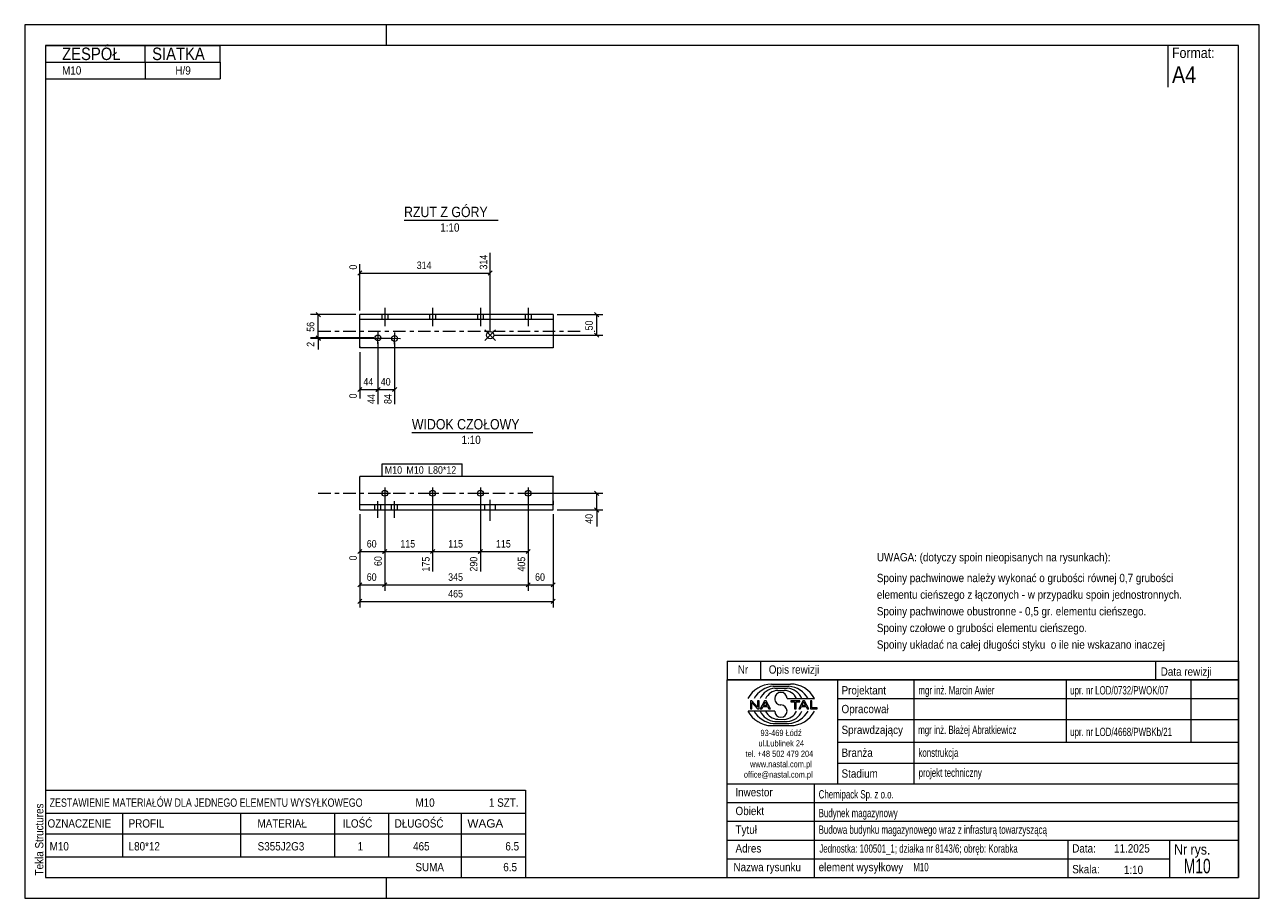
# Model space of a CAD drawing. Header units: millimetres. Extents: x 0 to 297, y 0 to 210.
import ezdxf

# ---------------------------------------------------------------- set-up
doc = ezdxf.new("R2010")
doc.units = ezdxf.units.MM
for name, pattern in [('XKITLINE00', [0]), ('XKITLINE01', [4, 1, -1, 1, -1]), ('XKITLINE03', [6, 3, -1, 1, -1])]:
    doc.linetypes.add(name, pattern=pattern)
for name, color, linetype, lineweight in [('Arkusz rysunku', 3, 'Continuous', 0), ('Element', 2, 'Continuous', 0), ('Inny typ obiektu', 7, 'Continuous', 0), ('Wymiar', 4, 'Continuous', 0), ('Znak elementu', 2, 'Continuous', 0), ('Śruba', 3, 'Continuous', 0)]:
    doc.layers.add(name, color=color, linetype=linetype, lineweight=lineweight)
doc.styles.add('ARIAL', font='ARIAL.TTF')

msp = doc.modelspace()

# ---------------------------------------------------------------- linework, layer by layer
at = {"layer": 'Arkusz rysunku', "linetype": 'XKITLINE00', "lineweight": 0}
for p, q in [((297, 210), (0, 210)), ((0, 210), (0, 0)), ((87, 205), (87, 210)), ((297, 0), (297, 210)), ((292, 205), (5, 205)), ((5, 205), (5, 5)), ((292, 5), (292, 205)), ((5, 5), (292, 5)), ((87, 0), (87, 5)), ((0, 0), (297, 0))]:
    msp.add_line(p, q, dxfattribs=at)
at = {"layer": 'Element', "linetype": 'XKITLINE00', "lineweight": 0}
for p, q in [((80.62, 132.35), (80.62, 140.31)), ((127.12, 140.31), (80.62, 140.31)), ((127.12, 140.31), (127.12, 132.31)), ((127.12, 139.11), (80.62, 139.11)), ((80.62, 132.31), (80.62, 132.35)), ((127.12, 132.31), (80.62, 132.31)), ((80.62, 93.36), (80.62, 101.36)), ((127.12, 101.36), (80.62, 101.36)), ((127.12, 101.33), (127.12, 101.36)), ((127.12, 101.33), (127.12, 101.22)), ((127.12, 93.36), (127.12, 101.22)), ((127.12, 94.56), (80.62, 94.56)), ((80.62, 93.36), (127.12, 93.36))]:
    msp.add_line(p, q, dxfattribs=at)
at = {"layer": 'Element', "linetype": 'XKITLINE03', "lineweight": 0}
for p, q in [((70.62, 136.31), (134.5, 136.31)), ((137.02, 136.31), (137.12, 136.31)), ((70.62, 97.36), (137.12, 97.36))]:
    msp.add_line(p, q, dxfattribs=at)
at = {"layer": 'Element', "linetype": 'XKITLINE01', "lineweight": 0}
for p, q in [((80.62, 132.62), (80.62, 132.35)), ((127.12, 101.36), (127.12, 101.33)), ((127.12, 95.56), (127.12, 94.06))]:
    msp.add_line(p, q, dxfattribs=at)
at = {"layer": 'Inny typ obiektu', "linetype": 'XKITLINE00', "lineweight": 0}
for p, q in [((5, 205), (47, 205)), ((5, 205), (5, 201)), ((29, 201), (29, 205)), ((47, 201), (47, 205)), ((275, 205), (275, 195)), ((5, 201), (47, 201)), ((5, 201), (5, 197)), ((29, 201), (29, 197)), ((47, 201), (47, 197)), ((5, 197), (47, 197)), ((91.26, 163), (113.86, 163)), ((93.14, 111.96), (122.22, 111.96)), ((169, 57), (169, 52.5)), ((169, 57), (292, 57)), ((177, 57), (177, 52.5)), ((272, 57), (272, 52.5)), ((292, 57), (292, 52.5)), ((292, 52.5), (169, 52.5)), ((169, 5), (169, 52.5)), ((169, 52.5), (292, 52.5)), ((179.62, 51.49), (184.23, 51.5)), ((180.07, 50.99), (183.86, 51)), ((180.46, 50.49), (183.45, 50.49)), ((195.5, 52.5), (195.5, 27.5)), ((214, 27.5), (214, 52.5)), ((250.5, 52.5), (250.5, 37.5)), ((280.5, 52.5), (280.5, 37.5)), ((292, 52.5), (292, 5)), ((181.2, 49.98), (182.73, 49.99)), ((183.42, 47.99), (189.98, 47.99)), ((195.5, 48), (292, 48)), ((180.43, 45.01), (174, 45.01)), ((174.93, 47.44), (174.57, 47.44)), ((174.57, 47.44), (174.57, 45.56)), ((174.57, 45.56), (174.9, 45.56)), ((174.9, 47.04), (176.29, 45.56)), ((174.9, 45.56), (174.9, 47.04)), ((176.31, 45.96), (174.93, 47.44)), ((176.29, 45.56), (176.65, 45.56)), ((176.65, 47.44), (176.31, 47.44)), ((176.31, 47.44), (176.31, 45.96)), ((176.65, 45.56), (176.65, 47.44)), ((177.96, 47.44), (176.94, 45.56)), ((176.94, 45.56), (177.31, 45.56)), ((177.31, 45.56), (177.61, 46.13)), ((177.61, 46.13), (178.71, 46.13)), ((177.71, 46.33), (178.14, 47.24)), ((178.6, 46.33), (177.71, 46.33)), ((178.33, 47.44), (177.96, 47.44)), ((178.14, 47.24), (178.6, 46.33)), ((179.41, 45.56), (178.33, 47.44)), ((178.71, 46.13), (179.02, 45.56)), ((179.02, 45.56), (179.41, 45.56)), ((186.43, 47.44), (184.34, 47.44)), ((184.34, 47.44), (184.34, 47.22)), ((184.34, 47.22), (185.21, 47.22)), ((185.21, 47.22), (185.21, 45.56)), ((185.21, 45.56), (185.56, 45.56)), ((185.56, 45.56), (185.56, 47.22)), ((185.56, 47.22), (186.43, 47.22)), ((187.21, 47.44), (186.2, 45.56)), ((186.2, 45.56), (186.57, 45.56)), ((186.43, 47.22), (186.43, 47.44)), ((186.57, 45.56), (186.86, 46.13)), ((186.86, 46.13), (187.96, 46.13)), ((186.96, 46.33), (187.39, 47.24)), ((187.86, 46.33), (186.96, 46.33)), ((187.59, 47.44), (187.21, 47.44)), ((187.4, 47.24), (187.39, 47.24)), ((187.4, 47.24), (187.86, 46.33)), ((188.67, 45.56), (187.59, 47.44)), ((187.96, 46.13), (188.27, 45.56)), ((188.27, 45.56), (188.67, 45.56)), ((189.36, 47.44), (189.01, 47.44)), ((189.01, 47.44), (189.01, 45.56)), ((189.01, 45.56), (190.66, 45.56)), ((189.36, 45.78), (189.36, 47.44)), ((190.66, 45.78), (189.36, 45.78)), ((190.66, 45.56), (190.66, 45.78)), ((180.07, 42.01), (183.86, 42)), ((180.46, 42.51), (183.45, 42.51)), ((181.2, 43.02), (182.73, 43.01)), ((195.5, 43), (292, 43)), ((179.62, 41.51), (184.23, 41.5)), ((195.5, 37.5), (292, 37.5)), ((195.5, 32.5), (292, 32.5)), ((169, 27.5), (292, 27.5)), ((190, 5), (190, 27.5)), ((5, 26), (5, 20.5)), ((5, 26), (120.5, 26)), ((120.5, 26), (120.5, 20.5)), ((169, 23), (292, 23)), ((5, 20.5), (5, 15.5)), ((5, 20.5), (120.5, 20.5)), ((23.5, 20.5), (23.5, 15.5)), ((52, 15.5), (52, 20.5)), ((74.5, 20.5), (74.5, 15.5)), ((87.5, 20.5), (87.5, 15.5)), ((105, 20.5), (105, 15.5)), ((120.5, 20.5), (120.5, 15.5)), ((169, 18.5), (292, 18.5)), ((5, 15.5), (120.5, 15.5)), ((5, 15.5), (5, 10)), ((23.5, 15.5), (23.5, 10)), ((52, 10), (52, 15.5)), ((74.5, 15.5), (74.5, 10)), ((87.5, 15.5), (87.5, 10)), ((105, 15.5), (105, 10)), ((120.5, 15.5), (120.5, 10)), ((169, 14), (292, 14)), ((251, 5), (251, 14)), ((275.5, 5), (275.5, 14)), ((5, 10), (5, 5)), ((5, 10), (120.5, 10)), ((105, 10), (105, 5)), ((120.5, 10), (120.5, 5)), ((169, 9.5), (275.5, 9.5)), ((5, 5), (120.5, 5)), ((169, 5), (292, 5))]:
    msp.add_line(p, q, dxfattribs=at)
for centre, radius, start, end in [((179.72, 45.08), 6.42, 90.8317, 153.0136), ((180.67, 45), 6.02, 95.7347, 150.2266), ((183.22, 46.41), 4.08, 22.7023, 86.7527), ((183.24, 44.98), 6.04, 29.8256, 84.1252), ((184.25, 45.07), 6.43, 27.0191, 90.199), ((180.7, 46.42), 4.07, 93.3428, 157.3393), ((181.33, 46.6), 3.38, 92.229, 155.8008), ((181.92, 47.99), 1.49, 0.0741, 179.9259), ((181.92, 47.99), 1.49, 179.9259, 270), ((182.59, 46.6), 3.39, 24.2351, 87.5913), ((179.72, 47.92), 6.42, 206.9864, 269.1683), ((180.67, 48), 6.02, 209.7734, 264.2653), ((180.7, 46.58), 4.07, 202.6607, 266.6572), ((181.33, 46.4), 3.38, 204.1992, 267.771), ((181.92, 45.01), 1.49, 180.0741, 359.9259), ((181.92, 45), 1.49, 0.0741, 90), ((182.59, 46.4), 3.39, 272.4087, 335.7649), ((183.22, 46.59), 4.08, 273.2473, 337.2977), ((183.24, 48.02), 6.04, 275.8748, 330.1744), ((184.25, 47.93), 6.43, 269.801, 332.9809)]:
    msp.add_arc(centre, radius, start, end, dxfattribs=at)
at = {"layer": 'Wymiar', "linetype": 'XKITLINE00', "lineweight": 0}
for p, q in [((111.98, 136.37), (111.98, 155.14)), ((80.62, 141.31), (80.62, 152.47)), ((81.13, 150.82), (80.11, 149.81)), ((80.62, 150.31), (111.98, 150.31)), ((112.49, 150.82), (111.47, 149.81)), ((79.62, 140.31), (68.76, 140.31)), ((70.11, 140.82), (71.13, 139.81)), ((70.62, 134.71), (70.62, 140.31)), ((128.12, 140.31), (139.06, 140.31)), ((137.11, 140.82), (138.13, 139.81)), ((137.62, 135.37), (137.62, 140.31)), ((83.98, 134.71), (68.76, 134.71)), ((83.98, 134.71), (68.76, 134.71)), ((87.98, 134.58), (68.76, 134.58)), ((70.11, 135.22), (71.13, 134.2)), ((70.11, 135.22), (71.13, 134.2)), ((70.11, 135.09), (71.13, 134.07)), ((70.62, 134.58), (70.62, 134.71)), ((70.62, 134.58), (70.62, 131.9)), ((70.62, 134.58), (70.62, 131.9)), ((84.98, 133.71), (84.98, 118.82)), ((84.98, 133.71), (84.98, 118.82)), ((112.98, 135.37), (139.06, 135.37)), ((137.11, 135.87), (138.13, 134.86)), ((80.62, 131.31), (80.62, 120.16)), ((88.98, 133.58), (88.98, 118.82)), ((81.13, 122.82), (80.11, 121.81)), ((80.62, 122.31), (84.98, 122.31)), ((85.49, 122.82), (84.47, 121.81)), ((85.49, 122.82), (84.52, 121.85)), ((84.98, 122.31), (88.98, 122.31)), ((89.49, 122.82), (88.47, 121.81)), ((86.62, 96.36), (86.62, 73.92)), ((86.62, 96.36), (86.62, 73.92)), ((86.62, 96.36), (86.62, 79.87)), ((86.62, 96.36), (86.62, 79.87)), ((98.12, 96.36), (98.12, 78.54)), ((98.12, 96.36), (98.12, 78.54)), ((109.62, 96.36), (109.62, 78.54)), ((109.62, 96.36), (109.62, 78.54)), ((121.12, 96.36), (121.12, 73.92)), ((121.12, 96.36), (121.12, 73.92)), ((121.12, 96.36), (121.12, 78.54)), ((122.12, 97.36), (139.06, 97.36)), ((137.11, 97.87), (138.13, 96.86)), ((137.62, 93.36), (137.62, 97.36)), ((80.62, 92.36), (80.62, 69.92)), ((80.62, 92.36), (80.62, 73.92)), ((80.62, 92.36), (80.62, 81.21)), ((127.12, 92.36), (127.12, 69.92)), ((127.12, 92.36), (127.12, 73.92)), ((128.12, 93.36), (139.06, 93.36)), ((137.11, 93.87), (138.13, 92.86)), ((137.62, 93.36), (137.62, 89.34)), ((137.62, 93.36), (137.62, 89.34)), ((81.13, 83.87), (80.11, 82.86)), ((80.62, 83.36), (86.62, 83.36)), ((87.13, 83.87), (86.11, 82.86)), ((87.13, 83.87), (86.16, 82.9)), ((86.62, 83.36), (98.12, 83.36)), ((98.63, 83.87), (97.61, 82.86)), ((98.63, 83.87), (97.66, 82.9)), ((98.12, 83.36), (109.62, 83.36)), ((110.13, 83.87), (109.11, 82.86)), ((110.13, 83.87), (109.16, 82.9)), ((109.62, 83.36), (121.12, 83.36)), ((121.63, 83.87), (120.61, 82.86)), ((81.13, 75.87), (80.11, 74.86)), ((80.62, 75.36), (86.62, 75.36)), ((87.13, 75.87), (86.11, 74.86)), ((87.13, 75.87), (86.11, 74.86)), ((86.62, 75.36), (121.12, 75.36)), ((121.63, 75.87), (120.61, 74.86)), ((121.63, 75.87), (120.61, 74.86)), ((121.12, 75.36), (127.12, 75.36)), ((127.63, 75.87), (126.61, 74.86)), ((81.13, 71.87), (80.11, 70.86)), ((80.62, 71.36), (127.12, 71.36)), ((127.63, 71.87), (126.61, 70.86))]:
    msp.add_line(p, q, dxfattribs=at)
at = {"layer": 'Znak elementu', "linetype": 'XKITLINE00', "lineweight": 0}
for p, q in [((86.02, 104.46), (105.25, 104.46)), ((86.02, 101.46), (86.02, 104.46)), ((105.25, 101.46), (105.25, 104.46)), ((86.02, 101.46), (105.25, 101.46))]:
    msp.add_line(p, q, dxfattribs=at)
at = {"layer": 'Śruba', "linetype": 'XKITLINE00', "lineweight": 0}
for p, q in [((85.92, 140.31), (85.92, 139.11)), ((86.62, 141.91), (86.62, 137.51)), ((87.32, 140.31), (87.32, 139.11)), ((97.42, 140.31), (97.42, 139.11)), ((98.12, 141.91), (98.12, 137.51)), ((98.82, 140.31), (98.82, 139.11)), ((108.92, 140.31), (108.92, 139.11)), ((109.62, 141.91), (109.62, 137.51)), ((110.32, 140.31), (110.32, 139.11)), ((120.42, 140.31), (120.42, 139.11)), ((121.12, 141.91), (121.12, 137.51)), ((121.82, 140.31), (121.82, 139.11)), ((113.24, 134.07), (110.73, 136.66)), ((83.58, 134.75), (86.38, 134.66)), ((84.94, 133.31), (85.03, 136.11)), ((87.58, 134.63), (90.38, 134.54)), ((88.94, 133.18), (89.02, 135.98)), ((110.69, 134.11), (113.28, 136.62)), ((86.62, 98.76), (86.62, 95.96)), ((98.12, 98.76), (98.12, 95.96)), ((109.62, 98.76), (109.62, 95.96)), ((121.12, 98.76), (121.12, 95.96)), ((84.98, 91.46), (84.98, 95.46)), ((85.22, 97.36), (88.02, 97.36)), ((88.98, 91.46), (88.98, 95.46)), ((96.72, 97.36), (99.52, 97.36)), ((108.22, 97.36), (111.02, 97.36)), ((111.98, 90.76), (111.98, 95.76)), ((119.72, 97.36), (122.52, 97.36)), ((84.26, 93.36), (84.26, 94.56)), ((85.7, 93.36), (85.7, 94.56)), ((88.26, 93.36), (88.26, 94.56)), ((89.7, 93.36), (89.7, 94.56)), ((110.71, 93.36), (110.71, 94.56)), ((113.26, 93.36), (113.26, 94.56))]:
    msp.add_line(p, q, dxfattribs=at)
for centre, radius in [((84.98, 134.71), 0.7), ((88.98, 134.58), 0.7), ((111.98, 135.37), 0.9), ((86.62, 97.36), 0.7), ((98.12, 97.36), 0.7), ((109.62, 97.36), 0.7), ((121.12, 97.36), 0.7)]:
    msp.add_circle(centre, radius, dxfattribs=at)

# ---------------------------------------------------------------- texts
at = {"layer": 'Arkusz rysunku', "style": 'ARIAL', "width": 0.85}
msp.add_text('Tekla Structures', height=2, rotation=90, dxfattribs=at).set_placement((4.5, 5.5))
at = {"layer": 'Inny typ obiektu', "style": 'ARIAL'}
for s, height, width, p in [('ZESPÓŁ', 3, 0.85, (9, 201.5)), ('SIATKA', 3, 0.85, (30.66, 201.5)), ('Format:', 2.5, 0.85, (276, 202)), ('M10', 2, 0.85, (9, 198)), ('H/9', 2, 0.85, (36.26, 198)), ('A4', 4, 0.85, (276, 196)), ('RZUT Z GÓRY', 2.5, 0.85, (91.26, 163.75)), ('1:10', 2, 0.85, (99.96, 160.25)), ('WIDOK CZOŁOWY', 2.5, 0.85, (93.14, 112.71)), ('1:10', 2, 0.85, (105.08, 109.21)), ('UWAGA: (dotyczy spoin nieopisanych na rysunkach):', 2, 0.85, (205, 81)), ('Spoiny pachwinowe należy wykonać o grubości równej 0,7 grubości', 2, 0.85, (205, 76)), ('elementu cieńszego z łączonych - w przypadku spoin jednostronnych.', 2, 0.85, (205, 72)), ('Spoiny pachwinowe obustronne - 0,5 gr. elementu cieńszego.', 2, 0.85, (205, 68)), ('Spoiny czołowe o grubości elementu cieńszego.', 2, 0.85, (205, 64)), ('Spoiny układać na całej długości styku  o ile nie wskazano inaczej', 2, 0.85, (205, 60)), ('Nr', 2, 0.85, (171.54, 54)), ('Opis rewizji', 2, 0.85, (179, 54)), ('Data rewizji', 2, 0.85, (273.28, 53.5)), ('Projektant', 2, 0.85, (196.5, 49)), ('mgr inż. Marcin Awier', 2, 0.68, (215, 49)), ('upr. nr LOD/0732/PWOK/07', 2, 0.68, (251.5, 49)), ('Opracował', 2, 0.85, (196.5, 44.5)), ('Sprawdzający', 2, 0.85, (196.5, 39.5)), ('mgr inż. Błażej Abratkiewicz', 2, 0.68, (214.94, 39.5)), ('93-469 Łódź', 1.5, 0.85, (177, 39)), ('upr. nr LOD/4668/PWBKb/21', 2, 0.68, (251.5, 39)), ('ul.Lublinek 24', 1.5, 0.85, (176.5, 36.5)), ('Branża', 2, 0.85, (196.5, 34)), ('konstrukcja', 2, 0.68, (215, 34)), ('tel. +48 502 479 204', 1.5, 0.85, (173.41, 34)), ('www.nastal.com.pl', 1.5, 0.85, (174.5, 31.5)), ('office@nastal.com.pl', 1.5, 0.85, (173, 29)), ('Stadium', 2, 0.85, (196.5, 29)), ('projekt techniczny', 2, 0.68, (215.04, 29.19)), ('ZESTAWIENIE MATERIAŁÓW DLA JEDNEGO ELEMENTU WYSYŁKOWEGO', 2, 0.765, (6, 22)), ('M10', 2, 0.85, (94, 22)), ('1', 2, 0.85, (111.69, 22)), (' SZT.', 2, 0.85, (113, 22)), ('Inwestor', 2, 0.85, (170.96, 24.5)), ('Chemipack Sp. z o.o.', 2, 0.68, (191, 24)), ('Obiekt', 2, 0.85, (171, 20)), ('Budynek magazynowy', 2, 0.68, (191, 19.5)), ('OZNACZENIE', 2, 0.85, (5.5, 17)), ('PROFIL', 2, 0.85, (25, 17)), ('MATERIAŁ', 2, 0.85, (56, 17)), ('ILOŚĆ', 2, 0.85, (76.5, 17)), ('DŁUGOŚĆ', 2, 0.85, (89, 17)), ('WAGA', 2, 1.008832, (106.5, 17)), ('Tytuł', 2, 0.85, (171, 15.5)), ('Budowa budynku magazynowego wraz z infrasturą towarzyszącą', 2, 0.68, (191, 15.5)), ('M10', 2, 0.85, (6, 11.5)), ('L80*12', 2, 0.85, (25, 11.5)), ('S355J2G3', 2, 0.85, (56.04, 11.5)), ('1', 2, 0.85, (80.09, 11.5)), ('465', 2, 0.85, (93.44, 11.5)), ('6.5', 2, 0.85, (115.63, 11.5)), ('Adres', 2, 0.85, (171, 11)), ('Jednostka: 100501_1; działka nr 8143/6; obręb: Korabka', 2, 0.68, (191.16, 10.96)), ('Data:', 2, 0.85, (252, 11)), ('11.2025', 2, 0.85, (262.06, 11)), ('Nr rys.', 2.5, 0.85, (276.5, 10.5)), ('M10', 3.5, 0.68, (278.83, 6)), ('SUMA', 2, 0.85, (94, 6.5)), ('6.5', 2, 0.85, (115.13, 6.5)), ('Nazwa rysunku', 2, 0.85, (170.5, 6.5)), ('element wysyłkowy', 2, 0.85, (191, 6.5)), ('M10', 2, 0.68, (213.75, 6.5)), ('Skala:', 2, 0.85, (252, 6)), ('1:10', 2, 0.85, (264.42, 5.85))]:
    msp.add_text(s, height=height, dxfattribs=dict(at, width=width)).set_placement(p)
at = {"layer": 'Wymiar', "style": 'ARIAL', "width": 0.85}
for s, p in [('314', (111.26, 151.13)), ('0', (79.9, 151.13)), ('56', (69.66, 136.18)), ('50', (136.66, 136.51)), ('2', (69.66, 132.57)), ('0', (79.9, 120.16)), ('44', (84.26, 118.82)), ('84', (88.26, 118.82)), ('40', (136.66, 90.02)), ('0', (79.9, 81.21)), ('60', (85.9, 79.87)), ('175', (97.4, 78.54)), ('290', (108.9, 78.54)), ('405', (120.4, 78.54))]:
    msp.add_text(s, height=1.8, rotation=90.0002, dxfattribs=at).set_placement(p)
for s, p in [('314', (94.3, 151.27)), ('44', (81.47, 123.27)), ('40', (85.65, 123.27)), ('60', (82.28, 84.32)), ('115', (90.37, 84.32)), ('115', (101.87, 84.32)), ('115', (113.37, 84.32)), ('60', (82.28, 76.32)), ('345', (101.87, 76.32)), ('60', (122.78, 76.32)), ('465', (101.87, 72.32))]:
    msp.add_text(s, height=1.8, dxfattribs=at).set_placement(p)
at = {"layer": 'Znak elementu', "style": 'ARIAL', "width": 0.85}
for s, p in [('L80*12', (97.04, 102.06)), ('M10', (86.62, 102.06)), ('M10', (91.83, 102.06))]:
    msp.add_text(s, height=1.8, dxfattribs=at).set_placement(p)

doc.saveas('drawing.dxf')
